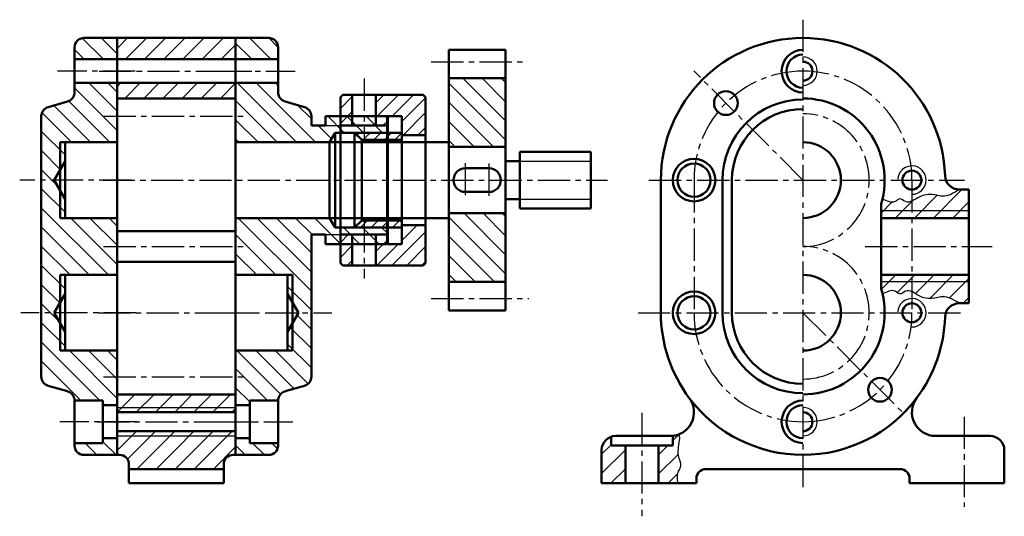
# Model space of a CAD drawing. Header units: millimetres. Extents: x -188 to 240, y 135 to 326.
import ezdxf

# ---------------------------------------------------------------- set-up
doc = ezdxf.new("R2010")
doc.units = ezdxf.units.MM
doc.header["$LTSCALE"] = 0.5
doc.linetypes.add('CENTER2', pattern=[28.575, 19.05, -3.175, 3.175, -3.175])
for name, color, linetype in [('剖面线层', 7, 'Continuous'), ('尺寸层', 221, 'Continuous'), ('点划线', 86, 'CENTER2'), ('细实线层', 7, 'Continuous')]:
    doc.layers.add(name, color=color, linetype=linetype)
doc.layers.add('点画线层', color=3, linetype='CENTER2', lineweight=25)
doc.layers.add('粗实线层', color=1, linetype='Continuous', lineweight=50)

# ---------------------------------------------------------------- blocks, each defined once
blk = doc.blocks.new('ew')
at = {"layer": '剖面线层', "color": 7, "ltscale": 0.5}
for p, q in [((-40.61, 23.8), (-43.74, 26.93)), ((-38.59, 24.61), (-40.93, 26.95)), ((-38.59, 25.39), (-37.04, 26.95)), ((-37.36, 23.8), (-34.21, 26.95)), ((-34.53, 23.8), (-31.38, 26.95)), ((-31.7, 23.8), (-28.55, 26.95)), ((-28.87, 23.8), (-25.72, 26.95)), ((-26.04, 23.8), (-22.89, 26.95)), ((-18.7, 23.8), (-21.09, 26.19)), ((-15.87, 23.8), (-19.02, 26.95)), ((-14.79, 25.55), (-16.19, 26.95)), ((-43.44, 23.8), (-44.89, 25.25)), ((-23.21, 23.8), (-21.09, 25.92)), ((18.81, 14.71), (12.52, 21)), ((18.81, 17.54), (15.35, 21)), ((18.81, 20.37), (18.18, 21)), ((-38.59, 13.29), (-44.89, 19.59)), ((-38.59, 16.12), (-42.77, 20.3)), ((-38.59, 18.95), (-39.94, 20.3)), ((-38.59, 19.74), (-38.03, 20.3)), ((-37.47, 18.02), (-35.2, 20.3)), ((-34.65, 18.02), (-32.37, 20.3)), ((-31.82, 18.02), (-29.54, 20.3)), ((-28.99, 18.02), (-26.71, 20.3)), ((-26.16, 18.02), (-23.88, 20.3)), ((-23.33, 18.02), (-21.09, 20.26)), ((-12.1, 11.55), (-20.85, 20.3)), ((-9.27, 11.55), (-18.02, 20.3)), ((-14.79, 19.89), (-15.2, 20.3)), ((18.81, 11.88), (10.41, 20.28)), ((-39.68, 11.55), (-45.74, 17.62)), ((-14.93, 11.55), (-21.09, 17.71)), ((-5.6, 16.53), (-3.85, 18.28)), ((-0.35, 17.38), (0.81, 18.55)), ((-0.35, 15.18), (3.01, 18.55)), ((2.06, 15.4), (5.21, 18.55)), ((3.5, 14.63), (7, 18.13)), ((-42.51, 11.55), (-47.94, 16.98)), ((-9.89, 14.99), (-11.93, 17.03)), ((-5.6, 14.33), (-3.85, 16.08)), ((17.01, 10.85), (10.41, 17.45)), ((-45.33, 11.55), (-49.69, 15.91)), ((-17.76, 11.55), (-21.09, 14.88)), ((-5.02, 12.95), (-7.47, 15.4)), ((-2.19, 12.95), (-4.64, 15.4)), ((0.64, 12.95), (-1.81, 15.4)), ((0.66, 14), (1.4, 14.73)), ((1.31, 15.11), (1.02, 15.4)), ((3.66, 12.6), (7, 15.93)), ((14.18, 10.85), (10.41, 14.62)), ((-46.29, 9.68), (-49.79, 13.18)), ((-6.92, 12.03), (-8.9, 14)), ((5.86, 12.6), (7, 13.73)), ((-20.59, 11.55), (-21.09, 12.05)), ((-3.13, 12.58), (-2.77, 12.95)), ((-2.24, 11.9), (-1.19, 12.95)), ((-0.67, 11.9), (0.38, 12.95)), ((0.9, 11.9), (1.95, 12.95)), ((2.47, 11.9), (3.5, 12.93)), ((11.36, 10.85), (10.41, 11.8)), ((-46.99, 7.54), (-49.79, 10.35)), ((-48.22, 5.95), (-49.79, 7.52)), ((-47.48, 5.21), (-48.22, 5.95)), ((-46.29, 1.19), (-49.79, 4.69)), ((82.05, 0.35), (86.25, 4.55)), ((79.22, 0.35), (82.58, 3.71)), ((-39.88, -8.05), (-49.79, 1.86)), ((74.31, 1.09), (75.9, 2.69)), ((76.4, 0.35), (78.86, 2.81)), ((78.86, 2.81), (78.92, 2.87)), ((84.88, 0.35), (87.26, 2.72)), ((-38.59, -6.51), (-45.45, 0.35)), ((-38.59, -3.68), (-42.62, 0.35)), ((-38.59, -0.85), (-39.79, 0.35)), ((-9.89, -10.46), (-20.71, 0.35)), ((-9.89, -7.64), (-17.88, 0.35)), ((-9.89, -4.81), (-15.05, 0.35)), ((-9.77, -2.1), (-12.22, 0.35)), ((-5.54, -3.5), (-9.39, 0.35)), ((-2.62, -1.05), (-1.57, 0)), ((-1.05, -1.05), (0, 0)), ((0.52, -1.05), (1.57, 0)), ((2.09, -1.05), (3.14, 0)), ((18.81, -7.92), (10.41, 0.48)), ((18.81, -5.09), (12.67, 1.05)), ((18.81, -2.26), (15.5, 1.05)), ((18.81, 0.57), (18.33, 1.05)), ((-42.71, -8.05), (-49.79, -0.97)), ((-2.71, -3.5), (-5.16, -1.05)), ((0.12, -3.5), (-2.33, -1.05)), ((1.31, -1.86), (0.5, -1.05)), ((3.5, -0.77), (3.56, -0.7)), ((3.5, -2.97), (5.76, -0.7)), ((-15.13, -8.05), (-21.09, -2.09)), ((-5.6, -3.27), (-4.44, -2.1)), ((-0.35, -2.42), (-0.04, -2.1)), ((-0.35, -4.62), (1.4, -2.87)), ((2.01, -6.65), (7, -1.67)), ((17.16, -9.1), (10.41, -2.35)), ((-45.54, -8.05), (-49.79, -3.8)), ((-5.6, -5.47), (-3.85, -3.72)), ((-0.19, -6.65), (2.96, -3.5)), ((4.21, -6.65), (7, -3.87)), ((-17.96, -8.05), (-21.09, -4.92)), ((14.33, -9.1), (10.41, -5.18)), ((-46.29, -10.12), (-49.79, -6.62)), ((-4.59, -6.65), (-3.85, -5.92)), ((6.41, -6.65), (7, -6.07)), ((-20.79, -8.05), (-21.09, -7.75)), ((11.5, -9.1), (10.41, -8.01)), ((74.33, -10.2), (76.48, -8.05)), ((76.68, -10.68), (78.86, -8.5)), ((78.86, -8.5), (79.31, -8.05)), ((79.37, -10.82), (82.14, -8.05)), ((81.49, -11.53), (84.97, -8.05)), ((84.4, -11.45), (87.26, -8.59)), ((-47.06, -12.18), (-49.79, -9.45)), ((-9.89, -13.29), (-13.39, -9.79)), ((86.43, -12.25), (87.26, -11.42)), ((-48.42, -13.65), (-49.79, -12.28)), ((-47.2, -14.87), (-48.42, -13.65)), ((-9.89, -16.12), (-11.99, -14.02)), ((-46.29, -18.61), (-49.79, -15.11)), ((-9.89, -18.95), (-13.02, -15.82)), ((-41.13, -26.6), (-49.79, -17.94)), ((-9.89, -21.78), (-13.39, -18.28)), ((-38.59, -26.31), (-45.65, -19.25)), ((-38.59, -23.48), (-42.82, -19.25)), ((-38.59, -20.65), (-39.99, -19.25)), ((-14.46, -25.7), (-20.91, -19.25)), ((-12.45, -24.88), (-18.08, -19.25)), ((-10.36, -24.14), (-15.25, -19.25)), ((-43.96, -26.6), (-49.79, -20.77)), ((-16.39, -26.6), (-21.09, -21.89)), ((-49.07, -24.32), (-49.61, -23.77)), ((-18.99, -26.82), (-21.09, -24.72)), ((-38.59, -28.35), (-35.96, -25.73)), ((-35.76, -28.35), (-33.13, -25.73)), ((-32.93, -28.35), (-30.31, -25.73)), ((-29.84, -28.09), (-27.48, -25.73)), ((-27.27, -28.35), (-24.65, -25.73)), ((-24.44, -28.35), (-21.82, -25.73)), ((-40.43, -27.3), (-40.69, -27.04)), ((-30.1, -28.35), (-29.84, -28.09)), ((-21.62, -28.35), (-21.09, -27.82)), ((-38.59, -31.18), (-38.56, -31.15)), ((-38.59, -34.01), (-35.73, -31.15)), ((-37.06, -35.3), (-32.9, -31.15)), ((-35.67, -36.75), (-30.07, -31.15)), ((-29.84, -33.75), (-27.24, -31.15)), ((-29.84, -36.57), (-24.42, -31.15)), ((-27.19, -36.75), (-21.59, -31.15)), ((43.51, -32.54), (44.44, -31.61)), ((-41.57, -34.65), (-43.32, -32.9)), ((-38.74, -34.65), (-40.69, -32.7)), ((-19.65, -34.65), (-21.09, -33.21)), ((-18.99, -32.48), (-19.27, -32.2)), ((-16.82, -34.65), (-18.57, -32.9)), ((-14.89, -33.76), (-15.74, -32.9)), ((33.01, -34.55), (34.41, -33.15)), ((41.41, -34.64), (42.8, -33.25)), ((-32.84, -36.75), (-29.84, -33.75)), ((-24.36, -36.75), (-21.09, -33.48)), ((33.01, -37.38), (36.51, -33.88)), ((41.41, -37.47), (44.3, -34.58)), ((-30.02, -36.75), (-29.84, -36.57)), ((34.37, -38.85), (36.51, -36.71)), ((42.85, -38.85), (44.18, -37.52))]:
    blk.add_line(p, q, dxfattribs=at)
for points, knots in [([(85.85, 4.55), (85.03, 4.03), (83.95, 3.35), (81.97, 3.9), (80.07, 3.88), (78.29, 2.19), (77.11, 3.45), (76.08, 2.29), (75.15, 2.94), (74.5, 3.14)], [0, 0, 0, 0, 3.820612, 5.087109, 8.615254, 11.838973, 13.105221, 14.271223, 17.010417, 17.010417, 17.010417, 17.010417]), ([(85.85, -12.25), (85.03, -11.73), (83.95, -11.05), (81.97, -11.6), (80.07, -11.58), (78.29, -9.89), (77.11, -11.15), (76.08, -9.99), (75.15, -10.64), (74.5, -10.84)], [0, 0, 0, 0, 3.820612, 5.087109, 8.615254, 11.838973, 13.105221, 14.271223, 17.010417, 17.010417, 17.010417, 17.010417]), ([(44.45, -31.6), (44.48, -31.81), (44.57, -32.84), (43.93, -34.42), (44.95, -36.12), (44.03, -37.41), (44.14, -38.29), (44.28, -38.85)], [1.018187, 1.018187, 1.018187, 1.018187, 1.892852, 5.49183, 7.749039, 9.249583, 11.623684, 11.623684, 11.623684, 11.623684])]:
    blk.add_open_spline(points, degree=3, knots=knots, dxfattribs=at)
at = {"layer": '点划线', "color": 7, "ltscale": 0.5}
for p, q in [((-35.93, 22.05), (-47.4, 22.05)), ((-41.26, 22.05), (-18.66, 22.05)), ((-23.76, 22.05), (-12.28, 22.05)), ((-2.1, 20.94), (-2.1, 11.78)), ((-2.1, 0), (-2.1, -8.61)), ((-35.62, -29.75), (-47.07, -29.75)), ((-41.56, -29.75), (-18.51, -29.75)), ((-24.06, -29.75), (-12.61, -29.75))]:
    blk.add_line(p, q, dxfattribs=at)
at = {"layer": '点画线层', "color": 7, "ltscale": 0.5}
for p, q in [((62.76, 29.65), (62.76, -40.07)), ((7.83, 23.45), (22.12, 23.45)), ((62.76, 5.95), (46.61, 22.1)), ((-40.6, 15.4), (-19.18, 15.4)), ((12.86, 8.47), (12.86, 3.39)), ((16.36, 8.41), (16.36, 3.5)), ((-36.47, 5.95), (-52.99, 5.95)), ((-40.72, 5.95), (33.88, 5.95)), ((40, 5.95), (86.64, 5.95)), ((46.66, 5.95), (46.66, -13.65)), ((78.86, 5.95), (78.86, -13.65)), ((-40.6, -3.85), (-19.18, -3.85)), ((71.95, -3.85), (90.72, -3.85)), ((7.83, -11.55), (22.26, -11.55)), ((-35.8, -13.65), (-52.84, -13.65)), ((-41.38, -13.65), (-18.01, -13.65)), ((-23.88, -13.65), (-6.85, -13.65)), ((38.39, -13.65), (86.41, -13.65)), ((62.76, -13.65), (77.61, -28.5)), ((-40.6, -23.1), (-19.18, -23.1)), ((38.96, -28.46), (38.96, -43.73)), ((86.56, -29.01), (86.56, -42.34))]:
    blk.add_line(p, q, dxfattribs=at)
for centre, radius, start, end in [((62.76, 5.95), 16.1, 90, 180), ((62.76, 5.95), 16.1, 0, 90), ((62.76, 5.95), 9.8, 270, 90), ((62.76, -13.65), 9.8, 270, 90), ((62.76, -13.65), 16.1, 180, 270), ((62.76, -13.65), 16.1, 270, 0)]:
    blk.add_arc(centre, radius, start, end, dxfattribs=at)
at = {"layer": '粗实线层', "color": 7, "ltscale": 0.5}
for p, q in [((-38.59, 26.95), (-43.49, 26.95)), ((-38.59, 26.95), (-38.59, -34.65)), ((-38.59, 26.95), (-21.09, 26.95)), ((-38.59, 26.95), (-38.59, -34.65)), ((-21.09, 26.95), (-21.09, -34.65)), ((-21.09, 26.95), (-21.09, -34.65)), ((-21.09, 26.95), (-16.19, 26.95)), ((-44.89, 25.55), (-44.89, 18.91)), ((-14.79, 25.55), (-14.79, 18.91)), ((10.41, 25.2), (10.41, 23.45)), ((10.41, 25.2), (18.81, 25.2)), ((18.81, 25.2), (18.81, 23.45)), ((-38.59, 23.8), (-44.89, 23.8)), ((-38.59, 23.8), (-21.09, 23.8)), ((-21.09, 23.8), (-14.79, 23.8)), ((10.41, 23.45), (10.41, -13.3)), ((18.81, 23.45), (18.81, -13.3)), ((10.41, 21), (18.81, 21)), ((-38.59, 20.3), (-44.89, 20.3)), ((-38.59, 20.3), (-21.09, 20.3)), ((-21.09, 20.3), (-14.79, 20.3)), ((-45.91, 17.56), (-48.78, 16.74)), ((-38.59, 18.02), (-21.09, 18.02)), ((-38.59, 18.02), (-21.09, 18.02)), ((-38.59, 18.02), (-38.59, 5.95)), ((-21.09, 18.02), (-21.09, 5.95)), ((-13.78, 17.56), (-10.91, 16.74)), ((-5.6, 18.2), (-5.25, 18.55)), ((-5.6, 18.2), (-5.6, -6.3)), ((-5.25, 18.55), (6.65, 18.55)), ((-3.85, 18.55), (-3.85, 14)), ((-0.35, 18.55), (-0.35, 14)), ((7, 18.2), (6.65, 18.55)), ((7, 18.2), (7, -6.3)), ((-49.79, 15.39), (-49.79, -23.09)), ((-9.89, 14), (-9.89, 15.39)), ((-7.79, 15.4), (-7.79, 14)), ((1.31, 15.4), (-7.79, 15.4)), ((1.31, 15.4), (1.31, -3.5)), ((1.4, 15.4), (1.4, -3.5)), ((3.5, 15.4), (1.4, 15.4)), ((3.5, 15.4), (3.5, -3.5)), ((-7.79, 14), (-9.89, 14)), ((-5.6, 14), (1.4, 14)), ((-6.39, 12.95), (-7.2, 11.55)), ((1.31, 12.95), (-6.39, 12.95)), ((-6.39, -1.05), (-6.39, 12.95)), ((-3.5, 12.95), (3.5, 12.95)), ((-3.5, 12.95), (-3.5, -1.05)), ((-3.5, 12.95), (-2.45, 11.9)), ((3.5, 11.9), (-2.45, 11.9)), ((-2.45, 11.9), (-2.45, 0)), ((3.5, 12.95), (3.5, -1.05)), ((3.5, 12.6), (7, 12.6)), ((-46.99, 11.55), (-46.99, 5.95)), ((-46.99, 11.55), (-38.59, 11.55)), ((-46.29, 11.55), (-46.29, 0.35)), ((-38.59, 11.55), (-46.29, 11.55)), ((-21.09, 11.55), (10.41, 11.55)), ((-21.09, 11.55), (-14.79, 11.55)), ((-14.79, 11.55), (-7.2, 11.55)), ((-7.2, 11.55), (-7.2, 0.35)), ((10.41, 11.55), (10.41, 5.95)), ((10.41, 10.85), (18.81, 10.85)), ((10.41, 10.85), (18.81, 10.85)), ((18.81, 10.85), (18.81, 5.95)), ((-47.91, 5.95), (-46.29, 8.75)), ((18.81, 8.75), (20.91, 8.75)), ((20.91, 10.15), (20.91, 5.95)), ((20.91, 10.15), (31.41, 10.15)), ((31.41, 10.15), (31.41, 5.95)), ((12.86, 7.7), (16.36, 7.7)), ((-46.29, 3.15), (-47.91, 5.95)), ((-46.99, 0.35), (-46.99, 5.95)), ((-38.59, -6.12), (-38.59, 5.95)), ((-21.09, -6.12), (-21.09, 5.95)), ((10.41, 0.35), (10.41, 5.95)), ((18.81, 1.05), (18.81, 5.95)), ((20.91, 1.75), (20.91, 5.95)), ((31.41, 1.75), (31.41, 5.95)), ((41.76, 5.95), (41.76, -13.65)), ((50.86, 5.95), (50.86, -13.65)), ((52.26, 5.95), (52.26, -13.65)), ((85.85, 4.55), (87.26, 4.55)), ((87.26, 4.55), (87.26, -12.25)), ((12.86, 4.2), (16.36, 4.2)), ((18.81, 3.15), (20.91, 3.15)), ((20.91, 1.75), (31.41, 1.75)), ((74.31, 2.43), (74.31, -10.13)), ((-46.99, 0.35), (-38.59, 0.35)), ((-38.59, 0.35), (-46.29, 0.35)), ((-21.09, 0.35), (10.41, 0.35)), ((-21.09, 0.35), (-7.2, 0.35)), ((-6.39, -1.05), (-7.2, 0.35)), ((10.41, 1.05), (18.81, 1.05)), ((10.41, 1.05), (18.81, 1.05)), ((87.26, 0.35), (74.31, 0.35)), ((1.31, -1.05), (-6.39, -1.05)), ((-3.5, -1.05), (-2.45, 0)), ((-3.5, -1.05), (3.5, -1.05)), ((3.5, 0), (-2.45, 0)), ((3.5, -0.7), (7, -0.7)), ((-38.59, -1.58), (-21.09, -1.58)), ((-38.59, -1.58), (-38.59, -13.65)), ((-21.09, -1.58), (-21.09, -13.65)), ((-9.89, -4.2), (-9.89, -2.1)), ((-7.79, -2.1), (-9.89, -2.1)), ((-7.79, -2.1), (-7.79, -3.5)), ((-5.6, -2.1), (1.4, -2.1)), ((-3.85, -2.1), (-3.85, -6.65)), ((-0.35, -2.1), (-0.35, -6.65)), ((-9.89, -3.5), (-9.89, -23.09)), ((1.31, -3.5), (-7.79, -3.5)), ((3.5, -3.5), (1.4, -3.5)), ((-38.59, -6.12), (-21.09, -6.12)), ((-5.25, -6.65), (-5.6, -6.3)), ((-5.25, -6.65), (6.65, -6.65)), ((6.65, -6.65), (7, -6.3)), ((-46.99, -8.05), (-46.99, -13.65)), ((-46.99, -8.05), (-38.59, -8.05)), ((-46.29, -8.05), (-46.29, -19.25)), ((-38.59, -8.05), (-46.29, -8.05)), ((-12.69, -8.05), (-21.09, -8.05)), ((-21.09, -8.05), (-13.39, -8.05)), ((-13.39, -8.05), (-13.39, -19.25)), ((-12.69, -8.05), (-12.69, -13.65)), ((87.26, -8.05), (74.31, -8.05)), ((10.41, -9.1), (18.81, -9.1)), ((-47.91, -13.65), (-46.29, -10.85)), ((-11.77, -13.65), (-13.39, -10.85)), ((87.26, -12.25), (85.85, -12.25)), ((-46.29, -16.45), (-47.91, -13.65)), ((-46.99, -19.25), (-46.99, -13.65)), ((-38.59, -25.73), (-38.59, -13.65)), ((-21.09, -25.73), (-21.09, -13.65)), ((-13.39, -16.45), (-11.77, -13.65)), ((-12.69, -19.25), (-12.69, -13.65)), ((10.41, -13.3), (18.81, -13.3)), ((-46.99, -19.25), (-38.59, -19.25)), ((-38.59, -19.25), (-46.29, -19.25)), ((-12.69, -19.25), (-21.09, -19.25)), ((-21.09, -19.25), (-13.39, -19.25)), ((-45.91, -25.26), (-48.78, -24.44)), ((-13.78, -25.26), (-10.91, -24.44)), ((-38.59, -25.73), (-21.09, -25.73)), ((-38.59, -25.73), (-21.09, -25.73)), ((-40.69, -26.6), (-44.89, -26.6)), ((-44.89, -26.61), (-44.89, -33.25)), ((-40.69, -26.6), (-40.69, -32.9)), ((-38.59, -27.3), (-40.69, -27.3)), ((-21.09, -27.3), (-18.99, -27.3)), ((-18.99, -26.6), (-18.99, -32.9)), ((-18.99, -26.6), (-14.79, -26.6)), ((-14.79, -26.61), (-14.79, -33.25)), ((-38.59, -28.35), (-21.09, -28.35)), ((-38.59, -31.15), (-21.09, -31.15)), ((34.41, -33.25), (34.41, -31.97)), ((43.16, -31.85), (35.11, -31.85)), ((43.51, -33.25), (43.51, -31.83)), ((90.41, -31.85), (82.36, -31.85)), ((-40.69, -32.9), (-44.89, -32.9)), ((-38.59, -32.2), (-40.69, -32.2)), ((-21.09, -32.2), (-18.99, -32.2)), ((-18.99, -32.9), (-14.79, -32.9)), ((43.51, -33.25), (34.41, -33.25)), ((36.51, -38.85), (36.51, -33.25)), ((41.41, -33.25), (41.41, -38.85)), ((-38.59, -34.65), (-43.49, -34.65)), ((-38.59, -34.65), (-38.24, -34.65)), ((-21.44, -34.65), (-21.09, -34.65)), ((-21.09, -34.65), (-16.19, -34.65)), ((33.01, -33.95), (33.01, -38.85)), ((92.51, -38.85), (92.51, -33.95)), ((-36.84, -38.85), (-36.84, -36.05)), ((-22.84, -38.85), (-22.84, -36.05)), ((-36.84, -36.75), (-22.84, -36.75)), ((48.41, -36.75), (77.11, -36.75)), ((-36.84, -38.85), (-22.84, -38.85)), ((33.01, -38.85), (47.01, -38.85)), ((47.01, -38.85), (47.01, -38.15)), ((78.51, -38.15), (78.51, -38.85)), ((78.51, -38.85), (92.51, -38.85))]:
    blk.add_line(p, q, dxfattribs=at)
for centre, radius in [((51.37, 17.33), 1.75), ((46.66, 5.95), 3.15), ((46.66, 5.95), 2.45), ((78.86, 5.95), 1.4), ((46.66, -13.65), 3.15), ((46.66, -13.65), 2.45), ((78.86, -13.65), 1.4), ((74.14, -25.03), 1.75)]:
    blk.add_circle(centre, radius, dxfattribs=at)
for centre, radius, start, end in [((-43.49, 25.55), 1.4, 90, 180), ((-16.19, 25.55), 1.4, 0, 90), ((62.76, 5.95), 21, 90, 180), ((62.76, 5.95), 21, 1.7365, 90), ((62.76, 22.05), 3.15, 90, 270), ((62.76, 22.05), 2.45, 90, 270), ((62.76, 22.05), 1.4, 270, 90), ((-46.29, 18.91), 1.4, 285.9454, 0), ((-13.39, 18.91), 1.4, 180, 254.0546), ((62.76, 5.95), 11.9, 90, 180), ((62.76, 5.95), 12.07, 343.0426, 90), ((-48.39, 15.39), 1.4, 105.9454, 180), ((-11.29, 15.39), 1.4, 0, 74.0546), ((62.76, 5.95), 10.5, 90, 180), ((62.76, 5.95), 5.6, 270, 90), ((12.86, 5.95), 1.75, 90, 270), ((16.36, 5.95), 1.75, 270, 90), ((85.85, 6.65), 2.1, 181.7365, 270), ((62.76, -13.65), 5.6, 270, 90), ((62.76, -13.65), 12.07, 270, 16.9574), ((85.85, -14.35), 2.1, 90, 178.2635), ((62.76, -13.65), 21, 180, 216.8699), ((62.76, -13.65), 11.9, 180, 270), ((62.76, -13.65), 10.5, 180, 270), ((62.76, -13.65), 21, 323.1301, 358.2635), ((-48.39, -23.09), 1.4, 180, 254.0546), ((-11.29, -23.09), 1.4, 285.9454, 0), ((-46.29, -26.61), 1.4, 0, 74.0546), ((-13.39, -26.61), 1.4, 105.9454, 180), ((43.16, -28.35), 3.5, 270, 36.8699), ((62.76, -13.65), 21, 216.8699, 270), ((62.76, -29.75), 3.15, 90, 270), ((62.76, -29.75), 2.45, 90, 270), ((62.76, -13.65), 21, 270, 323.1301), ((82.36, -28.35), 3.5, 143.1301, 270), ((62.76, -29.75), 1.4, 270, 90), ((35.11, -33.95), 2.1, 90, 180), ((90.41, -33.95), 2.1, 0, 90), ((-43.49, -33.25), 1.4, 180, 270), ((-16.19, -33.25), 1.4, 270, 0), ((-38.24, -36.05), 1.4, 0, 90), ((-21.44, -36.05), 1.4, 90, 180), ((48.41, -38.15), 1.4, 90, 180), ((77.11, -38.15), 1.4, 0, 90)]:
    blk.add_arc(centre, radius, start, end, dxfattribs=at)
at = {"layer": '细实线层', "color": 7, "ltscale": 0.5}
for p, q in [((1.4, 15.4), (-5.6, 15.4)), ((-9.89, 14), (1.31, 14)), ((20.91, 8.75), (31.41, 8.75)), ((20.91, 3.15), (31.41, 3.15)), ((87.26, 1.4), (74.31, 1.4)), ((-9.89, -2.1), (1.31, -2.1)), ((1.4, -3.5), (-5.6, -3.5)), ((87.26, -9.1), (74.31, -9.1)), ((-38.59, -27.65), (-21.09, -27.65)), ((-38.59, -31.85), (-21.09, -31.85))]:
    blk.add_line(p, q, dxfattribs=at)
for centre, end in [((62.76, 22.05), 90), ((78.86, 5.95), 176.2607), ((78.86, -13.65), 176.2607), ((62.76, -29.75), 90)]:
    blk.add_arc(centre, 2.1, 270, end, dxfattribs=at)

msp = doc.modelspace()

# ---------------------------------------------------------------- block references
at = {"layer": '尺寸层'}
msp.add_blockref('ew', (147.98, 179.15), dxfattribs=at)

doc.saveas('drawing.dxf')
